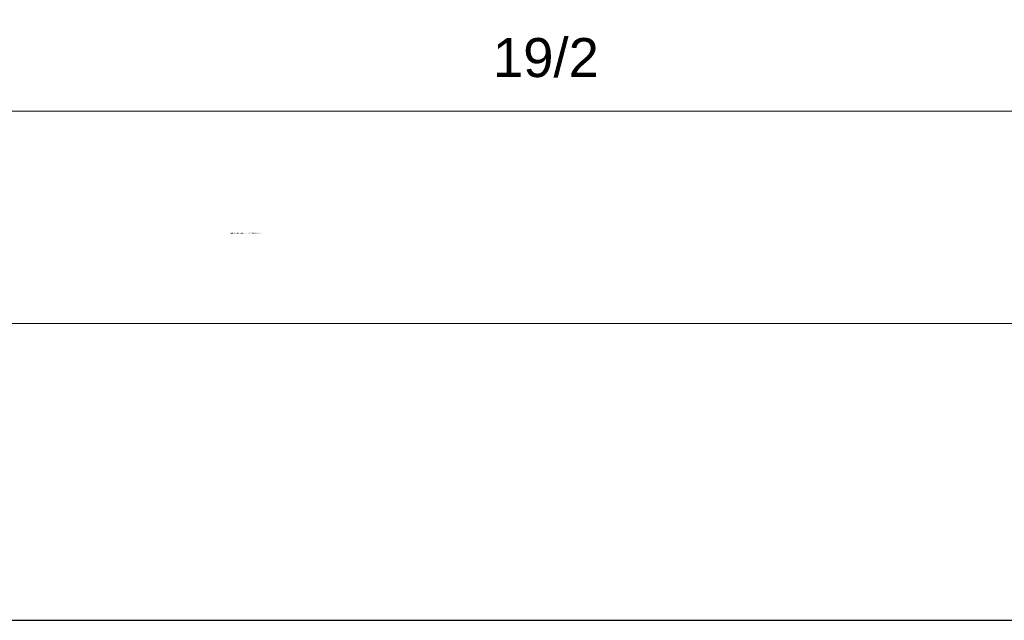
# Model space of a CAD drawing. Header units: millimetres. Extents: x -2603 to 1446, y -6775 to 6616.
# Tile 40 of 74: x -141 to 156, y -6746 to -6565. Entities that reach past the tile are written whole.
import ezdxf

# ---------------------------------------------------------------- set-up
doc = ezdxf.new("R2010")
doc.units = ezdxf.units.MM
doc.layers.get('0').update_dxf_attribs({"color": 252})
doc.layers.add('TABELKA', color=252, linetype='Continuous')

msp = doc.modelspace()

# ---------------------------------------------------------------- hatches: boundary and pattern name
h = msp.add_hatch(color=7)
h.paths.add_polyline_path([(-133.17, -6629.65), (-133.17, -6629.92)])
h.paths.add_polyline_path([(-133.17, -6629.65), (-133.17, -6629.78), (-133.17, -6629.92)])
h = msp.add_hatch(color=7)
h.dxf.hatch_style = 2
h.paths.add_polyline_path([(-124.95, -6629.65), (-124.95, -6629.92), (-124.95, -6629.68), (-124.95, -6629.92), (-124.95, -6629.78), (-124.95, -6629.65), (-124.95, -6629.92)])
h = msp.add_hatch(color=7)
h.dxf.hatch_style = 2
h.paths.add_polyline_path([(-106.77, -6629.65), (-106.77, -6629.92), (-106.77, -6629.68), (-106.77, -6629.92)])

# ---------------------------------------------------------------- linework, layer by layer
at = {"color": 7, "lineweight": 0}
for points in [[(-313.7, -6592.92), (413.54, -6592.92)], [(-313.7, -6656.86), (209.58, -6656.86)], [(-313.7, -6746.38), (413.54, -6746.38)]]:
    msp.add_lwpolyline(points, dxfattribs=at)
at = {"layer": 'TABELKA'}
msp.add_lwpolyline([(-2602.54, -6746.38), (413.54, -6746.38), (413.54, -4554.93), (-2602.54, -4554.93)], close=True, dxfattribs=at)

# ---------------------------------------------------------------- texts
at = {"color": 7, "attachment_point": 1}
for s, insert, char_height in [('{\\fArial|b0|i0|c0;19/2}', (1.6, -6570.85), 11.7558), ('{\\fT3romans.shxHorz2_675495N0|b0|i0|c0;MAREK KARASZ LBS.0014/PWOS/15}', (-77.72, -6629.52), 0.4012)]:
    msp.add_mtext(s, dxfattribs=dict(at, insert=insert, char_height=char_height))

doc.saveas('drawing.dxf')
